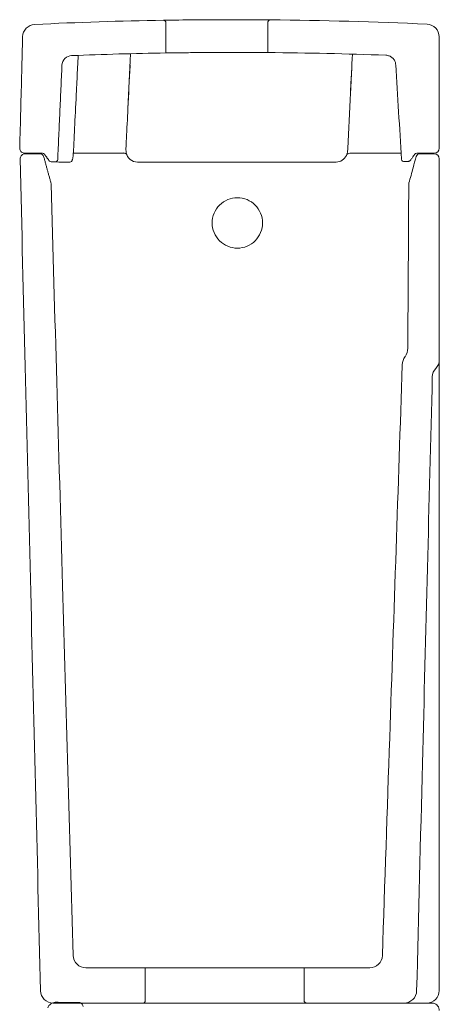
# Model space of a CAD drawing. Extents: x 184 to 7771, y -1169 to 3234.
# Tile 6 of 9: x 3020 to 3186, y 2823 to 3214. Entities that reach past the tile are written whole.
import ezdxf

# ---------------------------------------------------------------- set-up
doc = ezdxf.new("R2010")
doc.units = 0
doc.layers.add('96', color=7, linetype='CONTINUOUS')

msp = doc.modelspace()

# ---------------------------------------------------------------- linework, layer by layer
at = {"layer": '96', "color": 4, "linetype": 'Continuous', "lineweight": 18}
for p, q in [((3078.1, 3212.81), (3078.1, 3200.82)), ((3118.52, 3200.98), (3118.52, 3212.97)), ((3186.46, 3207.23), (3186.46, 3163.03)), ((3029.09, 3161.03), (3022.09, 3161.03)), ((3028.15, 3160.84), (3022.24, 3160.84)), ((3184.46, 3161.03), (3177.52, 3161.03)), ((3184.46, 3160.84), (3178.77, 3160.84)), ((3145.55, 3157.52), (3066.79, 3157.52)), ((3186.46, 3158.84), (3186.46, 3079.11)), ((3186.46, 3079.11), (3186.46, 3063.74)), ((3186.46, 3063.74), (3186.46, 2828.84)), ((3069.9, 2837.84), (3046.3, 2837.84)), ((3069.9, 2837.84), (3069.9, 2824.84)), ((3069.9, 2837.84), (3132.9, 2837.84)), ((3158.9, 2837.84), (3132.9, 2837.84)), ((3132.9, 2824.84), (3132.9, 2837.84)), ((3033.34, 2823.84), (3068.9, 2823.84)), ((3133.9, 2823.84), (3068.9, 2823.84)), ((3133.9, 2823.84), (3172.51, 2823.84)), ((3181.46, 2823.84), (3172.51, 2823.84)), ((3183.49, 2823.85), (3181.46, 2823.84))]:
    msp.add_line(p, q, dxfattribs=at)
for centre, radius, start, end in [((3181.46, 3207.23), 5, 360, 87.298), ((3177.52, 3160.03), 1, 90.0007, 145.5375), ((3178.77, 3159.34), 1.5, 90, 164.7077), ((3184.46, 3163.03), 2, 270.0007, 360), ((3184.46, 3158.84), 2, 0, 90), ((3176.38, 3148.7), 2, 164.7077, 179.6454), ((3167.98, 3083.75), 6, 325.0402, 359.6454), ((3177.82, 3076.88), 6, 145.0402, 178.0649), ((3181.46, 3079.11), 5, 316.5618, 0), ((3188.72, 3072.23), 5, 136.5618, 178.5389), ((3158.9, 2842.84), 5, 270, 358.0649), ((3172.51, 2828.84), 5, 270, 358.5389), ((3181.46, 2828.84), 5, 270, 0)]:
    msp.add_arc(centre, radius, start, end, dxfattribs=at)
for centre, major_axis, ratio, start_param, end_param in [((3061.26, 3159.7), (1.37, 0.6), 0.957302, 6.266377, 7.453717), ((3066.78, 3162.02), (-3, 3.35), 0.999809, 1.014317, 2.410829), ((3151.02, 3159.54), (-1.41, 0.52), 0.997631, 5.068182, 6.214116), ((3039.95, 3158.52), (-0.002, 1), 0.996785, 3.140033, 4.665396), ((3145.56, 3162.02), (3.13, 3.23), 0.998869, 3.910747, 5.055562)]:
    msp.add_ellipse(centre, major_axis=major_axis, ratio=ratio, start_param=start_param, end_param=end_param, dxfattribs=at)
for points, knots in [([(3021.25, 3207.28), (3021.28, 3208.54), (3021.8, 3209.75), (3023.54, 3211.53), (3024.75, 3212.08), (3026.01, 3212.14)], [0, 0, 0, 0, 0.5, 0.5, 1, 1, 1, 1]), ([(3077.08, 3213.81), (3077.08, 3213.81), (3077.64, 3213.81), (3079.75, 3213.84), (3081.31, 3213.86), (3087.14, 3213.93), (3092.61, 3213.98), (3098.2, 3214)], [0, 0, 0, 0, 0.25, 0.25, 0.5, 0.5, 1, 1, 1, 1]), ([(3077.08, 3213.81), (3077.19, 3213.81), (3077.31, 3213.79), (3077.52, 3213.72), (3077.62, 3213.67), (3077.8, 3213.53), (3077.88, 3213.44), (3078, 3213.26), (3078.04, 3213.15), (3078.09, 3212.96), (3078.1, 3212.89), (3078.1, 3212.81)], [0, 0, 0, 0, 0.212638, 0.212638, 0.425277, 0.425277, 0.637915, 0.637915, 0.850553, 0.850553, 1, 1, 1, 1]), ([(3098.2, 3214), (3101.01, 3214.01), (3103.75, 3214.02), (3108.9, 3214.02), (3111.27, 3214.01), (3117.16, 3213.99), (3119.5, 3213.97), (3119.53, 3213.97)], [0, 0, 0, 0, 0.25, 0.25, 0.5, 0.5, 1, 1, 1, 1]), ([(3118.52, 3212.97), (3118.52, 3213.08), (3118.54, 3213.2), (3118.61, 3213.41), (3118.67, 3213.51), (3118.81, 3213.68), (3118.89, 3213.76), (3119.08, 3213.88), (3119.19, 3213.92), (3119.37, 3213.97), (3119.45, 3213.97), (3119.53, 3213.97)], [0, 0, 0, 0, 0.213703, 0.213703, 0.427406, 0.427406, 0.641109, 0.641109, 0.854813, 0.854813, 1, 1, 1, 1]), ([(3021.25, 3207.28), (3021.13, 3202.64), (3021.01, 3198), (3020.62, 3183.27), (3020.36, 3173.18), (3020.09, 3163.09)], [0, 0, 0, 0, 0.314762, 0.314762, 1, 1, 1, 1]), ([(3036.86, 3195.96), (3036.9, 3196.95), (3037.33, 3197.92), (3038.73, 3199.31), (3039.7, 3199.73), (3040.69, 3199.77)], [0, 0, 0, 0, 0.5, 0.5, 1, 1, 1, 1]), ([(3043.29, 3199.87), (3043.21, 3198.32), (3043.13, 3196.77), (3042.9, 3192.12), (3042.75, 3189.01), (3042.38, 3181.36), (3042.15, 3176.82), (3041.8, 3169.61), (3041.67, 3166.95), (3041.51, 3163.62), (3041.47, 3162.96), (3041.44, 3162.29)], [0, 0, 0, 0, 0.123728, 0.123728, 0.371602, 0.371602, 0.734463, 0.734463, 0.946893, 0.946893, 1, 1, 1, 1]), ([(3064.09, 3200.53), (3063.73, 3193.26), (3063.37, 3185.99), (3062.81, 3174.73), (3062.61, 3170.74), (3062.36, 3165.75), (3062.31, 3164.75), (3062.26, 3163.76)], [0, 0, 0, 0, 0.593182, 0.593182, 0.918636, 0.918636, 1, 1, 1, 1]), ([(3098.21, 3201), (3095.55, 3200.99), (3092.94, 3200.98), (3088.07, 3200.94), (3085.83, 3200.92), (3080.27, 3200.85), (3078.09, 3200.82), (3078.1, 3200.82)], [0, 0, 0, 0, 0.25, 0.25, 0.5, 0.5, 1, 1, 1, 1]), ([(3118.52, 3200.98), (3118.51, 3200.98), (3117.95, 3200.98), (3115.9, 3201), (3114.4, 3201), (3108.79, 3201.02), (3103.55, 3201.03), (3098.21, 3201)], [0, 0, 0, 0, 0.25, 0.25, 0.5, 0.5, 1, 1, 1, 1]), ([(3152.02, 3200.35), (3151.77, 3195.21), (3151.52, 3190.07), (3150.91, 3177.6), (3150.55, 3170.28), (3150.19, 3162.95)], [0, 0, 0, 0, 0.412407, 0.412407, 1, 1, 1, 1]), ([(3165.35, 3199.91), (3165.79, 3199.89), (3166.24, 3199.79), (3167.08, 3199.47), (3167.47, 3199.23), (3168.15, 3198.64), (3168.44, 3198.29), (3168.89, 3197.51), (3169.05, 3197.08), (3169.13, 3196.64), (3169.16, 3196.48), (3169.18, 3196.32), (3169.19, 3196.16)], [0, 0, 0, 0, 0.229496, 0.229496, 0.458993, 0.458993, 0.688489, 0.688489, 0.917985, 0.917985, 0.917985, 1, 1, 1, 1]), ([(3041.44, 3162.29), (3041.47, 3162.96), (3041.51, 3163.62), (3041.67, 3166.95), (3041.8, 3169.61), (3042.15, 3176.82), (3042.38, 3181.36), (3042.75, 3189.01), (3042.9, 3192.12), (3043.07, 3195.43), (3043.08, 3195.63), (3043.09, 3195.83)], [0, 0, 0, 0, 0.059509, 0.059509, 0.297543, 0.297543, 0.704139, 0.704139, 0.98189, 0.98189, 1, 1, 1, 1]), ([(3062.26, 3163.76), (3062.31, 3164.75), (3062.36, 3165.75), (3062.61, 3170.74), (3062.81, 3174.73), (3063.29, 3184.4), (3063.57, 3190.08), (3063.85, 3195.76)], [0, 0, 0, 0, 0.093485, 0.093485, 0.467426, 0.467426, 1, 1, 1, 1]), ([(3151.81, 3196.07), (3151.63, 3192.36), (3151.45, 3188.64), (3150.91, 3177.6), (3150.55, 3170.28), (3150.19, 3162.95)], [0, 0, 0, 0, 0.336577, 0.336577, 1, 1, 1, 1]), ([(3171.53, 3158.68), (3171.14, 3164.93), (3170.75, 3171.17), (3169.97, 3183.67), (3169.58, 3189.91), (3169.19, 3196.16)], [0, 0, 0, 0, 0.5, 0.5, 1, 1, 1, 1]), ([(3022.09, 3161.03), (3021.87, 3161.03), (3021.64, 3161.07), (3021.22, 3161.22), (3021.02, 3161.33), (3020.67, 3161.61), (3020.52, 3161.78), (3020.28, 3162.16), (3020.19, 3162.38), (3020.11, 3162.75), (3020.09, 3162.92), (3020.09, 3163.09)], [0, 0, 0, 0, 0.211398, 0.211398, 0.422796, 0.422796, 0.634194, 0.634194, 0.845592, 0.845592, 1, 1, 1, 1]), ([(3020.24, 3158.79), (3020.24, 3159.02), (3020.27, 3159.24), (3020.41, 3159.67), (3020.52, 3159.87), (3020.79, 3160.23), (3020.95, 3160.39), (3021.33, 3160.63), (3021.54, 3160.73), (3021.91, 3160.82), (3022.08, 3160.84), (3022.24, 3160.84)], [0, 0, 0, 0, 0.211619, 0.211619, 0.423239, 0.423239, 0.634858, 0.634858, 0.846478, 0.846478, 1, 1, 1, 1]), ([(3040.94, 3158.47), (3040.98, 3158.47), (3041.02, 3158.55), (3041.1, 3158.85), (3041.14, 3159.07), (3041.23, 3159.63), (3041.27, 3159.97), (3041.34, 3160.73), (3041.37, 3161.15), (3041.4, 3161.59), (3041.42, 3161.82), (3041.43, 3162.06), (3041.44, 3162.29)], [0, 0, 0, 0, 0.220999, 0.220999, 0.442016, 0.442016, 0.663162, 0.663162, 0.884571, 0.884571, 0.884571, 1, 1, 1, 1]), ([(3047.04, 3161.03), (3045.18, 3161.03), (3043.34, 3161.03), (3041.75, 3161.03), (3041.55, 3161.03), (3041.36, 3161.03)], [0, 0, 0, 0, 0.865211, 0.865211, 1, 1, 1, 1]), ([(3149.65, 3160.16), (3149.66, 3160.17), (3149.66, 3160.18), (3149.69, 3160.26), (3149.74, 3160.37), (3149.82, 3160.6), (3149.85, 3160.7), (3149.88, 3160.81)], [0, 0, 0, 0, 0.195373, 0.195373, 0.724081, 0.724081, 1, 1, 1, 1]), ([(3150.19, 3162.95), (3150.19, 3162.89), (3150.19, 3162.83), (3150.17, 3162.5), (3150.15, 3162.23), (3150.12, 3161.97)], [0, 0, 0, 0, 0.175722, 0.175722, 1, 1, 1, 1]), ([(3175.21, 3158.44), (3175.42, 3158.74), (3175.63, 3159.05), (3176.13, 3159.77), (3176.41, 3160.19), (3176.7, 3160.6)], [0, 0, 0, 0, 0.423998, 0.423998, 1, 1, 1, 1]), ([(3020.24, 3158.79), (3020.92, 3131.33), (3021.59, 3103.88), (3022.95, 3048.3), (3023.64, 3020.18), (3025.67, 2937.61), (3027.01, 2883.17), (3028.34, 2828.72)], [0, 0, 0, 0, 0.249564, 0.249564, 0.505133, 0.505133, 1, 1, 1, 1]), ([(3172.55, 3157.74), (3172.44, 3157.74), (3172.33, 3157.76), (3172.12, 3157.83), (3172.01, 3157.88), (3171.83, 3158.01), (3171.76, 3158.1), (3171.63, 3158.28), (3171.58, 3158.39), (3171.54, 3158.56), (3171.53, 3158.62), (3171.53, 3158.68)], [0, 0, 0, 0, 0.219715, 0.219715, 0.439431, 0.439431, 0.659146, 0.659146, 0.878861, 0.878861, 1, 1, 1, 1]), ([(3175.21, 3158.44), (3175.12, 3158.3), (3175, 3158.17), (3174.73, 3157.98), (3174.57, 3157.9), (3174.28, 3157.81), (3174.15, 3157.79), (3174.02, 3157.79)], [0, 0, 0, 0, 0.358861, 0.358861, 0.717722, 0.717722, 1, 1, 1, 1]), ([(3174.45, 3149.23), (3174.73, 3150.22), (3175, 3151.22), (3175.55, 3153.23), (3175.82, 3154.24), (3176.51, 3156.75), (3176.92, 3158.24), (3177.33, 3159.74)], [0, 0, 0, 0, 0.283758, 0.283758, 0.573517, 0.573517, 1, 1, 1, 1]), ([(3032.54, 3148.81), (3033.29, 3122.66), (3034.04, 3096.51), (3035.56, 3043.42), (3036.33, 3016.48), (3038.5, 2940.59), (3039.9, 2891.64), (3041.3, 2842.7)], [0, 0, 0, 0, 0.256257, 0.256257, 0.520326, 0.520326, 1, 1, 1, 1]), ([(3106.41, 3123.38), (3103.77, 3123.38), (3101.18, 3124.47), (3097.49, 3128.16), (3096.41, 3130.77), (3096.41, 3135.98), (3097.47, 3138.58), (3101.2, 3142.32), (3103.8, 3143.38), (3109.02, 3143.38), (3111.63, 3142.3), (3115.32, 3138.62), (3116.41, 3136.03), (3116.41, 3130.76), (3115.33, 3128.17), (3111.64, 3124.47), (3109.05, 3123.38), (3106.41, 3123.38)], [0, 0, 0, 0, 0.125, 0.125, 0.25, 0.25, 0.375, 0.375, 0.5, 0.5, 0.625, 0.625, 0.75, 0.75, 0.875, 0.875, 1, 1, 1, 1]), ([(3163.9, 2842.67), (3164.87, 2871.49), (3165.85, 2900.31), (3167.66, 2954.02), (3168.5, 2978.91), (3170.17, 3028.23), (3170.99, 3052.65), (3171.82, 3077.08)], [0, 0, 0, 0, 0.368818, 0.368818, 0.687415, 0.687415, 1, 1, 1, 1]), ([(3177.51, 2828.71), (3178.28, 2858.78), (3179.04, 2888.85), (3180.47, 2944.74), (3181.13, 2970.56), (3182.43, 3021.7), (3183.08, 3047.03), (3183.72, 3072.36)], [0, 0, 0, 0, 0.370257, 0.370257, 0.688129, 0.688129, 1, 1, 1, 1]), ([(3046.3, 2837.84), (3045, 2837.84), (3043.74, 2838.36), (3041.9, 2840.15), (3041.34, 2841.4), (3041.3, 2842.7)], [0, 0, 0, 0, 0.5, 0.5, 1, 1, 1, 1]), ([(3033.34, 2823.84), (3032.04, 2823.84), (3030.77, 2824.37), (3028.93, 2826.16), (3028.37, 2827.42), (3028.34, 2828.72)], [0, 0, 0, 0, 0.5, 0.5, 1, 1, 1, 1]), ([(3069.9, 2824.84), (3069.9, 2824.73), (3069.88, 2824.62), (3069.8, 2824.41), (3069.75, 2824.3), (3069.61, 2824.13), (3069.52, 2824.05), (3069.33, 2823.93), (3069.23, 2823.89), (3069.04, 2823.85), (3068.97, 2823.84), (3068.9, 2823.84)], [0, 0, 0, 0, 0.214745, 0.214745, 0.42949, 0.42949, 0.644235, 0.644235, 0.85898, 0.85898, 1, 1, 1, 1]), ([(3133.9, 2823.84), (3133.82, 2823.84), (3133.75, 2823.85), (3133.57, 2823.89), (3133.46, 2823.93), (3133.27, 2824.05), (3133.19, 2824.13), (3133.05, 2824.3), (3132.99, 2824.41), (3132.92, 2824.62), (3132.9, 2824.73), (3132.9, 2824.84)], [0, 0, 0, 0, 0.14102, 0.14102, 0.355765, 0.355765, 0.57051, 0.57051, 0.785255, 0.785255, 1, 1, 1, 1]), ([(3031.26, 2821.9), (3031.34, 2822.22), (3031.49, 2822.54), (3031.86, 2823.09), (3032.1, 2823.34), (3032.64, 2823.74), (3032.95, 2823.9), (3033.56, 2824.09), (3033.86, 2824.14), (3034.17, 2824.14)], [0, 0, 0, 0, 0.256508, 0.256508, 0.513015, 0.513015, 0.76953, 0.76953, 1, 1, 1, 1]), ([(3043.33, 2824.12), (3043.55, 2824.12), (3043.78, 2824.08), (3044.2, 2823.93), (3044.4, 2823.82), (3044.75, 2823.54), (3044.9, 2823.37), (3045.14, 2822.98), (3045.23, 2822.76), (3045.28, 2822.53)], [0, 0, 0, 0, 0.247659, 0.247659, 0.495317, 0.495317, 0.742976, 0.742976, 1, 1, 1, 1]), ([(3183.49, 2823.85), (3183.71, 2823.85), (3183.93, 2823.82), (3184.15, 2823.77), (3184.47, 2823.7), (3184.79, 2823.57), (3185.36, 2823.21), (3185.62, 2822.98), (3186.04, 2822.46), (3186.21, 2822.16), (3186.43, 2821.52), (3186.49, 2821.18), (3186.49, 2820.85)], [0, 0, 0, 0, 0.139336, 0.139336, 0.139336, 0.3545, 0.3545, 0.569665, 0.569665, 0.784833, 0.784833, 1, 1, 1, 1])]:
    msp.add_open_spline(points, degree=3, knots=knots, dxfattribs=at)
for points, degree in [([(3077.08, 3213.81), (3060.05, 3213.52), (3043.03, 3212.96), (3026.01, 3212.14)], 3), ([(3181.7, 3212.23), (3160.98, 3213.2), (3140.26, 3213.78), (3119.53, 3213.97)], 3), ([(3078.1, 3200.82), (3065.63, 3200.62), (3053.16, 3200.27), (3040.69, 3199.77)], 3), ([(3165.35, 3199.91), (3149.74, 3200.49), (3134.13, 3200.85), (3118.52, 3200.98)], 3), ([(3036.86, 3195.96), (3035.15, 3158.54)], 1), ([(3063.84, 3196.17), (3063.85, 3196.03), (3063.85, 3195.9), (3063.85, 3195.76)], 3), ([(3028.15, 3160.84), (3028.8, 3160.84), (3029.42, 3160.37), (3029.59, 3159.74)], 3), ([(3029.9, 3160.63), (3029.71, 3160.88), (3029.41, 3161.03), (3029.09, 3161.03)], 3), ([(3029.9, 3160.63), (3031.68, 3158.2)], 1), ([(3061.63, 3161.03), (3056.76, 3161.03), (3051.9, 3161.03), (3047.04, 3161.03)], 3), ([(3062.23, 3162.41), (3062.23, 3162.85), (3062.24, 3163.3), (3062.26, 3163.76)], 3), ([(3062.35, 3161.24), (3062.29, 3161.62), (3062.23, 3162.01), (3062.23, 3162.41)], 3), ([(3150.12, 3161.97), (3150.09, 3161.56), (3149.98, 3161.19), (3149.88, 3160.81)], 3), ([(3167.99, 3161.03), (3162.33, 3161.03), (3156.67, 3161.03), (3151.01, 3161.03)], 3), ([(3171.38, 3161.03), (3170.37, 3161.03), (3169.19, 3161.03), (3167.99, 3161.03)], 3), ([(3029.59, 3159.74), (3032.47, 3149.28)], 1), ([(3032.89, 3157.59), (3032.42, 3157.59), (3031.96, 3157.82), (3031.68, 3158.2)], 3), ([(3034.16, 3157.59), (3032.89, 3157.59)], 1), ([(3039.95, 3157.52), (3036.08, 3157.51), (3034.14, 3157.59), (3034.16, 3157.59)], 3), ([(3034.16, 3157.59), (3034.66, 3157.59), (3035.13, 3158.03), (3035.15, 3158.54)], 3), ([(3172.55, 3157.74), (3173.04, 3157.76), (3173.53, 3157.77), (3174.02, 3157.79)], 3), ([(3032.47, 3149.28), (3032.51, 3149.13), (3032.53, 3148.97), (3032.54, 3148.81)], 3), ([(3173.98, 3083.72), (3174.12, 3105.38), (3174.25, 3127.05), (3174.38, 3148.72)], 3), ([(3043.33, 2824.12), (3040.27, 2824.12), (3037.22, 2824.13), (3034.17, 2824.14)], 3)]:
    msp.add_open_spline(points, degree=degree, dxfattribs=at)

doc.saveas('drawing.dxf')
